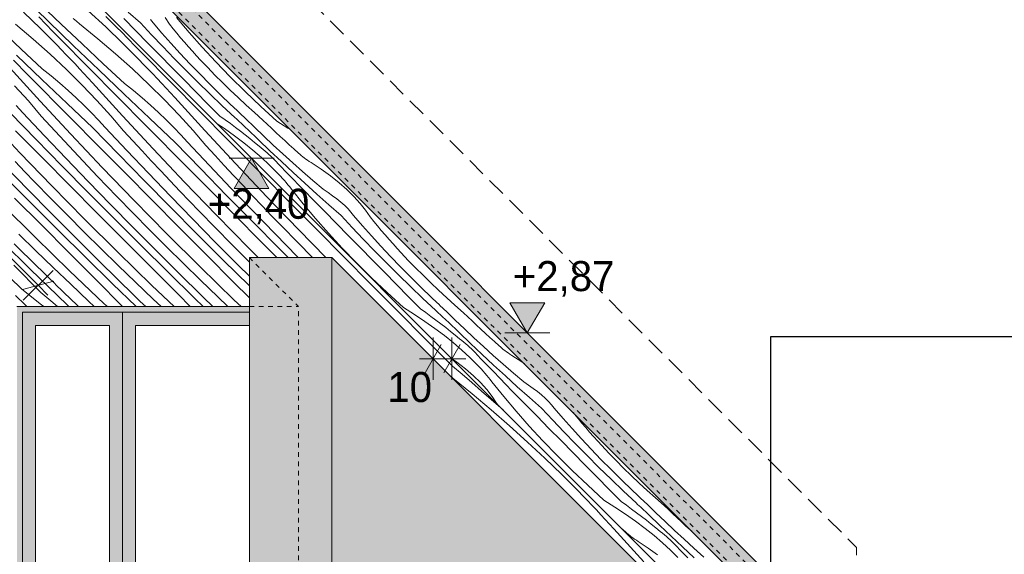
# Model space of a CAD drawing. Extents: x -366324 to -207045, y 68808 to 138616.
# Tile 36 of 170: x -338660 to -333414, y 90486 to 93333. Entities that reach past the tile are written whole.
import ezdxf

# ---------------------------------------------------------------- set-up
doc = ezdxf.new("R2010")
doc.units = 0
doc.header["$MEASUREMENT"] = 0
for name, pattern in [('Dashed', [564.444447, 282.222223, -282.222223]), ('Hidden Line', [50, 25, -25]), ('Krawędzie ukryte', [150, 100, -50])]:
    doc.linetypes.add(name, pattern=pattern)
for name, color, linetype, lineweight in [('A-Opisy_Nr_Pióra__21', 7, 'Continuous', 9), ('Arch drzwi_Nr_Pióra__21', 7, 'Continuous', 9), ('Arch kolorystyka_Nr_Pióra__41', 7, 'Continuous', 15), ('Arch okna_Nr_Pióra__21', 7, 'Continuous', 9), ('Arch wymiary_Nr_Pióra__21', 7, 'Continuous', 9), ('Arch ściany zewnętrzne_Nr_Pióra__21', 7, 'Continuous', 9), ('INWENT.ŚCIANY_Nr_Pióra__21', 7, 'Continuous', 9)]:
    doc.layers.add(name, color=color, linetype=linetype, lineweight=lineweight)
for name, color, linetype, lineweight, true_color in [('Arch kolorystyka_Nr_Pióra__2', 7, 'Continuous', 13, 0x7f7f7f), ('Arch kolorystyka_Nr_Pióra__22', 7, 'Continuous', 9, 0x7f7f7f), ('Arch kolorystyka_Nr_Pióra__61', 7, 'Continuous', 20, 0x4d4d4d), ('Arch kolorystyka_Nr_Pióra__81', 7, 'Continuous', 9, 0x5d5d5d), ('Arch okna_Nr_Pióra__22', 7, 'Continuous', 9, 0x7f7f7f)]:
    doc.layers.add(name, color=color, linetype=linetype, lineweight=lineweight, true_color=true_color)
doc.layers.add('Arch wymiary', color=7, linetype='Continuous')
doc.styles.add('GENERATED_STYLE_1', font='txt')
doc.dimstyles.new('GENERATED_STYLE__2', dxfattribs={"dimtxt": 160.000002, "dimasz": 114, "dimexe": 0.18, "dimexo": 0, "dimgap": 0.09, "dimtad": 1, "dimdec": 0, "dimlfac": 0.1, "dimzin": 0, "dimdsep": 46, "dimtxsty": 'GENERATED_STYLE_1', "dimblk": 'ARROWHEAD_2', "dimblk1": 'ARROWHEAD_2', "dimblk2": 'ARROWHEAD_2', "dimcen": 0.09, "dimclrd": 7, "dimclre": 7, "dimclrt": 7, "dimazin": 0, "dimtfac": 1, "dimtdec": 4, "dimtmove": 0, "dimatfit": 3, "dimfxl": 0, "dimtolj": 1, "dimtzin": 0, "dimarcsym": 0})
doc.dimstyles.new('GENERATED_STYLE__3', dxfattribs={"dimtxt": 160.000002, "dimasz": 114, "dimexe": 0.18, "dimexo": 0, "dimgap": 0.09, "dimtad": 1, "dimtih": 1, "dimtoh": 1, "dimdec": 0, "dimlfac": 0.1, "dimzin": 0, "dimdsep": 46, "dimtxsty": 'GENERATED_STYLE_1', "dimblk": 'ARROWHEAD_2', "dimblk1": 'ARROWHEAD_2', "dimblk2": 'ARROWHEAD_2', "dimcen": 0.09, "dimclrd": 7, "dimclre": 7, "dimclrt": 7, "dimazin": 0, "dimtfac": 1, "dimtdec": 4, "dimtmove": 2, "dimatfit": 3, "dimfxl": 0, "dimtolj": 1, "dimtzin": 0, "dimarcsym": 0})
doc.dimstyles.new('GENERATED_STYLE__8', dxfattribs={"dimtxt": 0.18, "dimasz": 218.88, "dimexe": 0.18, "dimexo": 0.0625, "dimgap": 0.09, "dimtad": 0, "dimtih": 1, "dimtoh": 1, "dimdec": 4, "dimzin": 0, "dimdsep": 46, "dimcen": 0.09, "dimadec": 0, "dimazin": 0, "dimtfac": 1, "dimtdec": 4, "dimtmove": 0, "dimatfit": 3, "dimldrblk": 'ARROWHEAD_1', "dimfxl": 0, "dimtolj": 1, "dimtzin": 0, "dimarcsym": 0})

# ---------------------------------------------------------------- blocks, each defined once
blk = doc.blocks.new('*X104')
at = {"layer": 'Arch kolorystyka_Nr_Pióra__22', "linetype": 'Continuous'}
for p, q in [((-338505.7, 93322.8), (-338638.1, 93451.7)), ((-338639.5, 93372.2), (-338549.5, 93285.4)), ((-338437.9, 93309), (-338548.4, 93414.4)), ((-338294.1, 93380.5), (-338201.1, 93294)), ((-338482.4, 93270.4), (-338558.3, 93347.6)), ((-338372.4, 93193.9), (-338505.7, 93322.8)), ((-338357.7, 93324.3), (-338374.8, 93338.4)), ((-338340.3, 93310.3), (-338357.7, 93324.3)), ((-338180.1, 93329), (-338200.9, 93348.9)), ((-338159.6, 93309.2), (-338180.1, 93329)), ((-338652.5, 93176.6), (-338764.9, 93281.8)), ((-338587.7, 93229.5), (-338681.7, 93309.7)), ((-338549.5, 93285.4), (-338462.4, 93198.5)), ((-338406.4, 93193.3), (-338482.4, 93270.4)), ((-338326.4, 93203.6), (-338437.9, 93309)), ((-338243.3, 93231.4), (-338340.3, 93310.3)), ((-338201.1, 93294), (-338111, 93207.2)), ((-338139.5, 93289.3), (-338159.6, 93309.2)), ((-338119.8, 93269.4), (-338139.5, 93289.3)), ((-338044, 93192.2), (-338119.8, 93269.4)), ((-338497, 93148.4), (-338587.7, 93229.5)), ((-338149.3, 93151.3), (-338243.3, 93231.4)), ((-338539.3, 93071.5), (-338652.5, 93176.6)), ((-338437.6, 93173.1), (-338462.4, 93198.5)), ((-338413, 93147.8), (-338437.6, 93173.1)), ((-338330.4, 93116.1), (-338406.4, 93193.3)), ((-338238.4, 93065.1), (-338372.4, 93193.9)), ((-338214.1, 93098.4), (-338326.4, 93203.6)), ((-338111, 93207.2), (-338024, 93120.3)), ((-337968, 93115), (-338044, 93192.2)), ((-338616.4, 93039.9), (-338692.6, 93117.1)), ((-338542, 93014.5), (-338676.8, 93143.3)), ((-338409.9, 93066.7), (-338497, 93148.4)), ((-338388.7, 93122.4), (-338413, 93147.8)), ((-338364.7, 93097.1), (-338388.7, 93122.4)), ((-338254.2, 93038.9), (-338330.4, 93116.1)), ((-338058.5, 93070.2), (-338149.3, 93151.3)), ((-337999.1, 93094.9), (-338024, 93120.3)), ((-337891.9, 93037.8), (-337968, 93115)), ((-338550.6, 92898.6), (-338710.1, 93074.2)), ((-338492.1, 93033.5), (-338539.3, 93071.5)), ((-338326.9, 92984.8), (-338409.9, 93066.7)), ((-338341, 93071.8), (-338364.7, 93097.1)), ((-338317.6, 93046.5), (-338341, 93071.8)), ((-338103.6, 92936.3), (-338238.4, 93065.1)), ((-338100.8, 92993.3), (-338214.1, 93098.4)), ((-337971.5, 92988.5), (-338058.5, 93070.2)), ((-337974.6, 93069.5), (-337999.1, 93094.9)), ((-337950.3, 93044.2), (-337974.6, 93069.5)), ((-338540, 92962.7), (-338616.4, 93039.9)), ((-338406.3, 92885.8), (-338542, 93014.5)), ((-338446.2, 92994.9), (-338492.1, 93033.5)), ((-338294.5, 93021.2), (-338317.6, 93046.5)), ((-338271.7, 92996), (-338294.5, 93021.2)), ((-338177.9, 92961.7), (-338254.2, 93038.9)), ((-337926.3, 93018.8), (-337950.3, 93044.2)), ((-337902.6, 92993.5), (-337926.3, 93018.8)), ((-337815.8, 92960.6), (-337891.9, 93037.8)), ((-338613, 92899.8), (-338686.8, 92981.2)), ((-338463.5, 92885.5), (-338540, 92962.7)), ((-338401.6, 92955.9), (-338446.2, 92994.9)), ((-338358.5, 92916.5), (-338401.6, 92955.9)), ((-338248.4, 92902.9), (-338326.9, 92984.8)), ((-338112.1, 92820.4), (-338271.7, 92996)), ((-338101.6, 92884.5), (-338177.9, 92961.7)), ((-338053.7, 92955.2), (-338100.8, 92993.3)), ((-338007.8, 92916.7), (-338053.7, 92955.2)), ((-337888.5, 92906.6), (-337971.5, 92988.5)), ((-337879.2, 92968.2), (-337902.6, 92993.5)), ((-337856.1, 92943), (-337879.2, 92968.2)), ((-337739.5, 92883.4), (-337815.8, 92960.6)), ((-338544.3, 92819.1), (-338613, 92899.8)), ((-338387.2, 92722.6), (-338550.6, 92898.6)), ((-338317, 92876.9), (-338358.5, 92916.5)), ((-338174.6, 92821.5), (-338248.4, 92902.9)), ((-337967.9, 92807.6), (-338103.6, 92936.3)), ((-337963.2, 92877.6), (-338007.8, 92916.7)), ((-337810, 92824.7), (-337888.5, 92906.6)), ((-337833.3, 92917.8), (-337856.1, 92943)), ((-337673.7, 92742.2), (-337833.3, 92917.8)), ((-338642, 92836.6), (-338677.9, 92876)), ((-338386.9, 92808.3), (-338463.5, 92885.5)), ((-338269.9, 92757.1), (-338406.3, 92885.8)), ((-338277.3, 92837.3), (-338317, 92876.9)), ((-338025.1, 92807.3), (-338101.6, 92884.5)), ((-337920.1, 92838.3), (-337963.2, 92877.6)), ((-337663.1, 92806.2), (-337739.5, 92883.4)), ((-338658.5, 92624.6), (-338825.6, 92800.9)), ((-338571.8, 92694.5), (-338708.4, 92835.4)), ((-338527.7, 92714.8), (-338642, 92836.6)), ((-338495.5, 92765.8), (-338544.3, 92819.1)), ((-338242.6, 92662.9), (-338386.9, 92808.3)), ((-338239.5, 92797.7), (-338277.3, 92837.3)), ((-338203.6, 92758.3), (-338239.5, 92797.7)), ((-338105.8, 92740.9), (-338174.6, 92821.5)), ((-337948.7, 92644.4), (-338112.1, 92820.4)), ((-337948.5, 92730.1), (-338025.1, 92807.3)), ((-337831.5, 92678.9), (-337967.9, 92807.6)), ((-337878.6, 92798.7), (-337920.1, 92838.3)), ((-337838.9, 92759.1), (-337878.6, 92798.7)), ((-337736.2, 92743.3), (-337810, 92824.7)), ((-337586.7, 92729), (-337663.1, 92806.2)), ((-338536.7, 92595.8), (-338681.1, 92741.1)), ((-338446.4, 92712.4), (-338495.5, 92765.8)), ((-338133.4, 92616.3), (-338269.9, 92757.1)), ((-338089.2, 92636.6), (-338203.6, 92758.3)), ((-338057.1, 92687.6), (-338105.8, 92740.9)), ((-337801, 92719.5), (-337838.9, 92759.1)), ((-337667.4, 92662.7), (-337736.2, 92743.3)), ((-337510.3, 92566.2), (-337673.7, 92742.2)), ((-338434, 92553.5), (-338571.8, 92694.5)), ((-338411.8, 92592.9), (-338527.7, 92714.8)), ((-338396.8, 92659), (-338446.4, 92712.4)), ((-338220.1, 92546.3), (-338387.2, 92722.6)), ((-338007.9, 92634.2), (-338057.1, 92687.6)), ((-337804.2, 92584.7), (-337948.5, 92730.1)), ((-337765.2, 92680.1), (-337801, 92719.5)), ((-337510.1, 92651.8), (-337586.7, 92729)), ((-338346.7, 92605.6), (-338396.8, 92659)), ((-338098.3, 92517.5), (-338242.6, 92662.9)), ((-337973.4, 92514.7), (-338089.2, 92636.6)), ((-337958.3, 92580.8), (-338007.9, 92634.2)), ((-337781.7, 92468.1), (-337948.7, 92644.4)), ((-337694.9, 92538), (-337831.5, 92678.9)), ((-337650.8, 92558.3), (-337765.2, 92680.1)), ((-337618.7, 92609.4), (-337667.4, 92662.7)), ((-337365.8, 92506.5), (-337510.1, 92651.8)), ((-338487.9, 92448), (-338658.5, 92624.6)), ((-338392.3, 92450.4), (-338536.7, 92595.8)), ((-338294.6, 92471), (-338411.8, 92592.9)), ((-338296.2, 92552.1), (-338346.7, 92605.6)), ((-337995.5, 92475.3), (-338133.4, 92616.3)), ((-337908.3, 92527.4), (-337958.3, 92580.8)), ((-337659.8, 92439.3), (-337804.2, 92584.7)), ((-337569.5, 92556), (-337618.7, 92609.4)), ((-338614.3, 92427.1), (-338733, 92549.2)), ((-338632.5, 92523.3), (-338683.8, 92576.8)), ((-338294.9, 92412.6), (-338434, 92553.5)), ((-338245.4, 92498.6), (-338296.2, 92552.1)), ((-338049.5, 92369.8), (-338220.1, 92546.3)), ((-337857.8, 92473.9), (-337908.3, 92527.4)), ((-337557.1, 92397.1), (-337694.9, 92538)), ((-337535, 92436.5), (-337650.8, 92558.3)), ((-337519.9, 92502.6), (-337569.5, 92556)), ((-337343.3, 92389.9), (-337510.3, 92566.2)), ((-338593, 92349.8), (-338733.3, 92490.8)), ((-338580.8, 92469.7), (-338632.5, 92523.3)), ((-338194, 92445.1), (-338245.4, 92498.6)), ((-337953.9, 92372.2), (-338098.3, 92517.5)), ((-337856.5, 92334.3), (-337995.5, 92475.3)), ((-337856.1, 92392.7), (-337973.4, 92514.7)), ((-337806.9, 92420.4), (-337857.8, 92473.9)), ((-337469.9, 92449.1), (-337519.9, 92502.6)), ((-337221.4, 92361.1), (-337365.8, 92506.5)), ((-338494.2, 92305.1), (-338614.3, 92427.1)), ((-338493.8, 92380.5), (-338580.8, 92469.7)), ((-338313.7, 92271.4), (-338487.9, 92448)), ((-338247.9, 92305), (-338392.3, 92450.4)), ((-338175.9, 92348.9), (-338294.6, 92471)), ((-338142.3, 92391.5), (-338194, 92445.1)), ((-337611, 92291.6), (-337781.7, 92468.1)), ((-337515.4, 92293.9), (-337659.8, 92439.3)), ((-337417.7, 92314.5), (-337535, 92436.5)), ((-337419.4, 92395.7), (-337469.9, 92449.1)), ((-338541.8, 92237.9), (-338686.3, 92383.3)), ((-338405.6, 92291.3), (-338493.8, 92380.5)), ((-338154.6, 92271.6), (-338294.9, 92412.6)), ((-338055.3, 92302.3), (-338142.3, 92391.5)), ((-337875.3, 92193.1), (-338049.5, 92369.8)), ((-337809.4, 92226.8), (-337953.9, 92372.2)), ((-337737.4, 92270.7), (-337856.1, 92392.7)), ((-337755.6, 92366.8), (-337806.9, 92420.4)), ((-337418, 92256.1), (-337557.1, 92397.1)), ((-337368.5, 92342.1), (-337419.4, 92395.7)), ((-337172.6, 92213.3), (-337343.3, 92389.9)), ((-338574.6, 92172.9), (-338752.2, 92349.6)), ((-338451.5, 92208.8), (-338593, 92349.8)), ((-338055.8, 92226.8), (-338175.9, 92348.9)), ((-337716.2, 92193.4), (-337856.5, 92334.3)), ((-337703.9, 92313.3), (-337755.6, 92366.8)), ((-337317.2, 92288.6), (-337368.5, 92342.1)), ((-337077, 92215.7), (-337221.4, 92361.1)), ((-338372.8, 92183), (-338494.2, 92305.1)), ((-338316.4, 92202.1), (-338405.6, 92291.3)), ((-338136.2, 92094.7), (-338313.7, 92271.4)), ((-338103.4, 92159.6), (-338247.9, 92305)), ((-338013.1, 92130.6), (-338154.6, 92271.6)), ((-337967.2, 92213.1), (-338055.3, 92302.3)), ((-337617.4, 92148.6), (-337737.4, 92270.7)), ((-337616.9, 92224.1), (-337703.9, 92313.3)), ((-337436.9, 92114.9), (-337611, 92291.6)), ((-337371, 92148.6), (-337515.4, 92293.9)), ((-337299, 92192.5), (-337417.7, 92314.5)), ((-337265.5, 92235), (-337317.2, 92288.6)), ((-338397.3, 92092.5), (-338541.8, 92237.9)), ((-337934.3, 92104.7), (-338055.8, 92226.8)), ((-337878, 92123.9), (-337967.2, 92213.1)), ((-337664.9, 92081.4), (-337809.4, 92226.8)), ((-337528.8, 92134.9), (-337616.9, 92224.1)), ((-337277.8, 92115.1), (-337418, 92256.1)), ((-337178.5, 92145.9), (-337265.5, 92235)), ((-337028, 92066.7), (-337172.6, 92213.3)), ((-336932.6, 92070.3), (-337077, 92215.7)), ((-338573.2, 92101.9), (-338664.5, 92191.1)), ((-338393.7, 91996.3), (-338574.6, 92172.9)), ((-338308.9, 92067.9), (-338451.5, 92208.8)), ((-338250, 92060.9), (-338372.8, 92183)), ((-338226.1, 92112.9), (-338316.4, 92202.1)), ((-337958.8, 92014.3), (-338103.4, 92159.6)), ((-337697.7, 92016.4), (-337875.3, 92193.1)), ((-337574.7, 92052.4), (-337716.2, 92193.4)), ((-337178.9, 92070.4), (-337299, 92192.5)), ((-338603.4, 92005.1), (-338747.3, 92146.1)), ((-338564.3, 92017), (-338688.4, 92139.1)), ((-338134.8, 92023.7), (-338226.1, 92112.9)), ((-337870.4, 91989.6), (-338013.1, 92130.6)), ((-337787.7, 92034.6), (-337878, 92123.9)), ((-337495.9, 92026.5), (-337617.4, 92148.6)), ((-337439.6, 92045.6), (-337528.8, 92134.9)), ((-337388.4, 92066.7), (-337436.9, 92114.9)), ((-337289.6, 92066.7), (-337371, 92148.6)), ((-337229.1, 92066.7), (-337277.8, 92115.1)), ((-337100.3, 92066.7), (-337178.5, 92145.9)), ((-338648.1, 91898.1), (-338832.1, 92074.5)), ((-338480.8, 92012.8), (-338573.2, 92101.9)), ((-338252.7, 91947.1), (-338397.3, 92092.5)), ((-338165, 91926.9), (-338308.9, 92067.9)), ((-338125.8, 91938.8), (-338250, 92060.9)), ((-337955.3, 91918.1), (-338136.2, 92094.7)), ((-337811.5, 91982.6), (-337934.3, 92104.7)), ((-337520.4, 91936), (-337664.9, 92081.4)), ((-337175.2, 92066.7), (-337178.9, 92070.4)), ((-336788.1, 91925), (-336932.6, 92070.3)), ((-338546.5, 91880), (-338691.1, 92025.3)), ((-338458.4, 91864.2), (-338603.4, 92005.1)), ((-338543.3, 91996.5), (-338564.3, 92017)), ((-338387.4, 91923.7), (-338480.8, 92012.8)), ((-338042.4, 91934.5), (-338134.8, 92023.7)), ((-337814.3, 91868.9), (-337958.8, 92014.3)), ((-337696.3, 91945.5), (-337787.7, 92034.6)), ((-337516.8, 91839.8), (-337697.7, 92016.4)), ((-337436.1, 91915.5), (-337574.7, 92052.4)), ((-337436.1, 91967.1), (-337495.9, 92026.5)), ((-337436.1, 92042.3), (-337439.6, 92045.6)), ((-338522.3, 91976), (-338543.3, 91996.5)), ((-338501.2, 91955.5), (-338522.3, 91976)), ((-338480.1, 91935), (-338501.2, 91955.5)), ((-338209.6, 91819.9), (-338393.7, 91996.3)), ((-337726.5, 91848.7), (-337870.4, 91989.6)), ((-337687.4, 91860.6), (-337811.5, 91982.6)), ((-338648.1, 91898.1), (-338543.7, 91815.4)), ((-338459, 91914.5), (-338480.1, 91935)), ((-338437.8, 91894), (-338459, 91914.5)), ((-338293, 91834.7), (-338387.4, 91923.7)), ((-338111.4, 91805), (-338252.7, 91947.1)), ((-338039.5, 91805), (-338165, 91926.9)), ((-338104.8, 91918.3), (-338125.8, 91938.8)), ((-338083.8, 91897.8), (-338104.8, 91918.3)), ((-338062.8, 91877.3), (-338083.8, 91897.8)), ((-337949, 91845.5), (-338042.4, 91934.5)), ((-337837.4, 91805), (-337955.3, 91918.1)), ((-337603.9, 91856.3), (-337696.3, 91945.5)), ((-337436.1, 91851.3), (-337520.4, 91936)), ((-336643.6, 91779.6), (-336788.1, 91925)), ((-338631.1, 91814.6), (-338681.4, 91863.8)), ((-338546.5, 91880), (-338494.2, 91835.8)), ((-338440.5, 91847), (-338458.4, 91864.2)), ((-338422.6, 91829.7), (-338440.5, 91847)), ((-338416.6, 91873.5), (-338437.8, 91894)), ((-338395.4, 91853), (-338416.6, 91873.5)), ((-338346.9, 91805), (-338395.4, 91853)), ((-338041.7, 91856.8), (-338062.8, 91877.3)), ((-338020.5, 91836.3), (-338041.7, 91856.8)), ((-337906.1, 91805), (-337949, 91845.5)), ((-337750.8, 91805), (-337814.3, 91868.9)), ((-337681.6, 91805), (-337726.5, 91848.7)), ((-337666.4, 91840.1), (-337687.4, 91860.6)), ((-337550.2, 91805), (-337603.9, 91856.3)), ((-338621.4, 91805), (-338631.1, 91814.6)), ((-338543.7, 91815.4), (-338531, 91805)), ((-338494.2, 91835.8), (-338458.3, 91805)), ((-338404.7, 91812.4), (-338422.6, 91829.7)), ((-338397.1, 91805), (-338404.7, 91812.4)), ((-338262.8, 91805), (-338293, 91834.7)), ((-338209.6, 91819.9), (-338190.9, 91805)), ((-337999.4, 91815.8), (-338020.5, 91836.3)), ((-337988.3, 91805), (-337999.4, 91815.8)), ((-337645.4, 91819.5), (-337666.4, 91840.1)), ((-337630.5, 91805), (-337645.4, 91819.5)), ((-337480.5, 91805), (-337516.8, 91839.8)), ((-336499, 91634.2), (-336643.6, 91779.6)), ((-336354.4, 91488.8), (-336499, 91634.2)), ((-336354.4, 91488.8), (-336302, 91444.6)), ((-336362, 91432.6), (-336351.5, 91424.2)), ((-336302, 91444.6), (-336250.1, 91400.2)), ((-336351.5, 91424.2), (-336249, 91340.4)), ((-336250.1, 91400.2), (-336198.6, 91355.7)), ((-336249, 91340.4), (-336148.7, 91255.7)), ((-336198.6, 91355.7), (-336147.6, 91311.1)), ((-336147.6, 91311.1), (-336097.1, 91266.3)), ((-336148.7, 91255.7), (-336050.6, 91170.2)), ((-336097.1, 91266.3), (-336084.4, 91254.9)), ((-336050.6, 91170.2), (-335955, 91084.1)), ((-335955, 91084.1), (-335862, 90997.5)), ((-335862, 90997.5), (-335771.9, 90910.7)), ((-335771.9, 90910.7), (-335684.9, 90823.8)), ((-335660, 90798.4), (-335684.9, 90823.8)), ((-335635.5, 90773.1), (-335660, 90798.4)), ((-335611.2, 90747.7), (-335635.5, 90773.1)), ((-335587.2, 90722.4), (-335611.2, 90747.7)), ((-335563.5, 90697.1), (-335587.2, 90722.4)), ((-335540.1, 90671.8), (-335563.5, 90697.1)), ((-335517, 90646.5), (-335540.1, 90671.8)), ((-335494.2, 90621.3), (-335517, 90646.5)), ((-335334.6, 90445.7), (-335494.2, 90621.3))]:
    blk.add_line(p, q, dxfattribs=at)
blk = doc.blocks.new('Wypełnienie_52')
at = {"layer": 'Arch kolorystyka_Nr_Pióra__22', "linetype": 'Dashed'}
blk.add_blockref('*X104', (0, 0), dxfattribs=at)
blk = doc.blocks.new('*X108')
at = {"layer": 'Arch kolorystyka_Nr_Pióra__22', "linetype": 'Continuous'}
for p, q in [((-338016.1, 93315.5), (-338081.4, 93373)), ((-338041, 93273.4), (-338104.9, 93338.4)), ((-337957.5, 93252.6), (-338016.1, 93315.5)), ((-337949.2, 93316.1), (-337963.2, 93333.7)), ((-337902.2, 93261.7), (-337949.2, 93316.1)), ((-337861, 93308.3), (-337885.2, 93344.3)), ((-337757.3, 93265.2), (-337823.3, 93343.8)), ((-337977, 93208.5), (-338041, 93273.4)), ((-337853.8, 93207.2), (-337902.2, 93261.7)), ((-337841.8, 93284.5), (-337861, 93308.3)), ((-337822.2, 93260.6), (-337841.8, 93284.5)), ((-337802.1, 93236.7), (-337822.2, 93260.6)), ((-337687.8, 93186.4), (-337757.3, 93265.2)), ((-337913.1, 93143.5), (-337977, 93208.5)), ((-337897.7, 93189.6), (-337957.5, 93252.6)), ((-337781.6, 93212.9), (-337802.1, 93236.7)), ((-337760.7, 93189), (-337781.6, 93212.9)), ((-337836.6, 93126.6), (-337897.7, 93189.6)), ((-337804, 93152.7), (-337853.8, 93207.2)), ((-337739.5, 93165.1), (-337760.7, 93189)), ((-337717.8, 93141.1), (-337739.5, 93165.1)), ((-337614.8, 93107.5), (-337687.8, 93186.4)), ((-337849.1, 93078.6), (-337913.1, 93143.5)), ((-337774.3, 93063.6), (-337836.6, 93126.6)), ((-337752.8, 93098.2), (-337804, 93152.7)), ((-337695.7, 93117.2), (-337717.8, 93141.1)), ((-337658, 93077.4), (-337695.7, 93117.2)), ((-337538.4, 93028.6), (-337614.8, 93107.5)), ((-337785, 93013.6), (-337849.1, 93078.6)), ((-337710.8, 93000.7), (-337774.3, 93063.6)), ((-337700.2, 93043.7), (-337752.8, 93098.2)), ((-337619.3, 93037.5), (-337658, 93077.4)), ((-337720.9, 92948.7), (-337785, 93013.6)), ((-337646.1, 92937.7), (-337710.8, 93000.7)), ((-337646.3, 92989.1), (-337700.2, 93043.7)), ((-337579.4, 92997.6), (-337619.3, 93037.5)), ((-337458.6, 92949.7), (-337538.4, 93028.6)), ((-337656.8, 92883.7), (-337720.9, 92948.7)), ((-337591.1, 92934.5), (-337646.3, 92989.1)), ((-337538.5, 92957.8), (-337579.4, 92997.6)), ((-337496.4, 92917.9), (-337538.5, 92957.8)), ((-337375.4, 92870.7), (-337458.6, 92949.7)), ((-337580.2, 92874.7), (-337646.1, 92937.7)), ((-337534.5, 92880), (-337591.1, 92934.5)), ((-337453.4, 92878.1), (-337496.4, 92917.9)), ((-337592.6, 92818.8), (-337656.8, 92883.7)), ((-337513.1, 92811.8), (-337580.2, 92874.7)), ((-337524.8, 92870.8), (-337534.5, 92880)), ((-337515.2, 92861.7), (-337524.8, 92870.8)), ((-337505.4, 92852.5), (-337515.2, 92861.7)), ((-337495.7, 92843.4), (-337505.4, 92852.5)), ((-337485.9, 92834.2), (-337495.7, 92843.4)), ((-337409.2, 92838.3), (-337453.4, 92878.1)), ((-337288.9, 92791.9), (-337375.4, 92870.7)), ((-337592.6, 92818.8), (-337564.7, 92799)), ((-337564.7, 92799), (-337537.3, 92779.2)), ((-337504.8, 92804), (-337513.1, 92811.8)), ((-337496.5, 92796.3), (-337504.8, 92804)), ((-337488.1, 92788.6), (-337496.5, 92796.3)), ((-337479.8, 92780.9), (-337488.1, 92788.6)), ((-337476.1, 92825), (-337485.9, 92834.2)), ((-337466.2, 92815.9), (-337476.1, 92825)), ((-337456.3, 92806.7), (-337466.2, 92815.9)), ((-337408.1, 92759.6), (-337456.3, 92806.7)), ((-337364, 92798.6), (-337409.2, 92838.3)), ((-337341.3, 92776.6), (-337364, 92798.6)), ((-337288.9, 92791.9), (-337230.3, 92755)), ((-337607.2, 92777.8), (-337569.3, 92752.5)), ((-337569.3, 92752.5), (-337515.8, 92714.6)), ((-337537.3, 92779.2), (-337510.5, 92759.3)), ((-337510.5, 92759.3), (-337484.1, 92739.4)), ((-337484.1, 92739.4), (-337458.4, 92719.4)), ((-337471.4, 92773.2), (-337479.8, 92780.9)), ((-337463, 92765.5), (-337471.4, 92773.2)), ((-337454.6, 92757.7), (-337463, 92765.5)), ((-337446.2, 92750), (-337454.6, 92757.7)), ((-337386.8, 92692.4), (-337446.2, 92750)), ((-337358.9, 92712.4), (-337408.1, 92759.6)), ((-337318.2, 92754.6), (-337341.3, 92776.6)), ((-337294.9, 92732.6), (-337318.2, 92754.6)), ((-337230.3, 92755), (-337215.9, 92745.4)), ((-337515.8, 92714.6), (-337465, 92676.4)), ((-337458.4, 92719.4), (-337433.1, 92699.3)), ((-337433.1, 92699.3), (-337408.5, 92679.2)), ((-337326.5, 92634.8), (-337386.8, 92692.4)), ((-337308.7, 92665.2), (-337358.9, 92712.4)), ((-337271.2, 92710.7), (-337294.9, 92732.6)), ((-337247.3, 92688.7), (-337271.2, 92710.7)), ((-337223.2, 92666.7), (-337247.3, 92688.7)), ((-337465, 92676.4), (-337417.1, 92637.9)), ((-337417.1, 92637.9), (-337372, 92599.3)), ((-337408.5, 92679.2), (-337384.3, 92659.1)), ((-337373.1, 92650.3), (-337384.3, 92659.1)), ((-337362.2, 92641.5), (-337373.1, 92650.3)), ((-337351.6, 92632.6), (-337362.2, 92641.5)), ((-337341.4, 92623.8), (-337351.6, 92632.6)), ((-337265.5, 92577.2), (-337326.5, 92634.8)), ((-337257.5, 92618.1), (-337308.7, 92665.2)), ((-337198.7, 92644.8), (-337223.2, 92666.7)), ((-337174, 92622.9), (-337198.7, 92644.8)), ((-337372, 92599.3), (-337329.9, 92560.5)), ((-337331.6, 92614.9), (-337341.4, 92623.8)), ((-337322.1, 92606.1), (-337331.6, 92614.9)), ((-337313, 92597.2), (-337322.1, 92606.1)), ((-337304.3, 92588.3), (-337313, 92597.2)), ((-337271.2, 92553.8), (-337304.3, 92588.3)), ((-337205.3, 92571), (-337257.5, 92618.1)), ((-337167, 92616.3), (-337174, 92622.9)), ((-337159.5, 92609.8), (-337167, 92616.3)), ((-337151.7, 92603.4), (-337159.5, 92609.8)), ((-337143.5, 92596.9), (-337151.7, 92603.4)), ((-337134.9, 92590.5), (-337143.5, 92596.9)), ((-337125.9, 92584.2), (-337134.9, 92590.5)), ((-337116.6, 92577.8), (-337125.9, 92584.2)), ((-337329.9, 92560.5), (-337291, 92521.7)), ((-337237.9, 92519.3), (-337271.2, 92553.8)), ((-337203.5, 92519.6), (-337265.5, 92577.2)), ((-337152.2, 92523.9), (-337205.3, 92571)), ((-337107, 92571.6), (-337116.6, 92577.8)), ((-337053.7, 92536.4), (-337107, 92571.6)), ((-337003.9, 92500.6), (-337053.7, 92536.4)), ((-337280.2, 92510.3), (-337291, 92521.7)), ((-337269.6, 92499), (-337280.2, 92510.3)), ((-337259.4, 92487.7), (-337269.6, 92499)), ((-337249.4, 92476.3), (-337259.4, 92487.7)), ((-337239.7, 92465), (-337249.4, 92476.3)), ((-337204.5, 92484.8), (-337237.9, 92519.3)), ((-337171.1, 92450.3), (-337204.5, 92484.8)), ((-337140.8, 92462), (-337203.5, 92519.6)), ((-337098, 92476.9), (-337152.2, 92523.9)), ((-337042.9, 92430), (-337098, 92476.9)), ((-336958.1, 92464.3), (-337003.9, 92500.6)), ((-337230.3, 92453.7), (-337239.7, 92465)), ((-337221.2, 92442.5), (-337230.3, 92453.7)), ((-337212.3, 92431.2), (-337221.2, 92442.5)), ((-337149.9, 92352.7), (-337212.3, 92431.2)), ((-337137.5, 92415.8), (-337171.1, 92450.3)), ((-337077.2, 92404.5), (-337140.8, 92462)), ((-337016.8, 92413), (-337042.9, 92430)), ((-336916.2, 92427.8), (-336958.1, 92464.3)), ((-336878.6, 92391.2), (-336916.2, 92427.8)), ((-337103.9, 92381.4), (-337137.5, 92415.8)), ((-337070.1, 92346.9), (-337103.9, 92381.4)), ((-337012.8, 92347), (-337077.2, 92404.5)), ((-336992.3, 92395.7), (-337016.8, 92413)), ((-336969.3, 92378.3), (-336992.3, 92395.7)), ((-336947.9, 92360.7), (-336969.3, 92378.3)), ((-336845.3, 92354.7), (-336878.6, 92391.2)), ((-337083.8, 92274.1), (-337149.9, 92352.7)), ((-337036.2, 92312.4), (-337070.1, 92346.9)), ((-336947.5, 92289.5), (-337012.8, 92347)), ((-336928.3, 92343), (-336947.9, 92360.7)), ((-336910.5, 92325.3), (-336928.3, 92343)), ((-336894.6, 92307.7), (-336910.5, 92325.3)), ((-336816.5, 92318.3), (-336845.3, 92354.7)), ((-336792.4, 92282.3), (-336816.5, 92318.3)), ((-337014.3, 92195.3), (-337083.8, 92274.1)), ((-336972.3, 92247.4), (-337036.2, 92312.4)), ((-336888.9, 92226.6), (-336947.5, 92289.5)), ((-336880.5, 92290.1), (-336894.6, 92307.7)), ((-336833.5, 92235.7), (-336880.5, 92290.1)), ((-336773.2, 92258.4), (-336792.4, 92282.3)), ((-336908.4, 92182.5), (-336972.3, 92247.4)), ((-336829, 92163.6), (-336888.9, 92226.6)), ((-336785.1, 92181.2), (-336833.5, 92235.7)), ((-336753.5, 92234.6), (-336773.2, 92258.4)), ((-336733.5, 92210.7), (-336753.5, 92234.6)), ((-336941.3, 92116.5), (-337014.3, 92195.3)), ((-336844.4, 92117.5), (-336908.4, 92182.5)), ((-336768, 92100.6), (-336829, 92163.6)), ((-336735.3, 92126.7), (-336785.1, 92181.2)), ((-336713, 92186.9), (-336733.5, 92210.7)), ((-336692.1, 92163), (-336713, 92186.9)), ((-336670.8, 92139.1), (-336692.1, 92163)), ((-336864.9, 92037.5), (-336941.3, 92116.5)), ((-336780.4, 92052.6), (-336844.4, 92117.5)), ((-336684.1, 92072.2), (-336735.3, 92126.7)), ((-336649.1, 92115.1), (-336670.8, 92139.1)), ((-336627, 92091.2), (-336649.1, 92115.1)), ((-336705.7, 92037.6), (-336768, 92100.6)), ((-336631.6, 92017.6), (-336684.1, 92072.2)), ((-336589.4, 92051.4), (-336627, 92091.2)), ((-336785.1, 91958.6), (-336864.9, 92037.5)), ((-336716.4, 91987.6), (-336780.4, 92052.6)), ((-336642.2, 91974.6), (-336705.7, 92037.6)), ((-336577.7, 91963.1), (-336631.6, 92017.6)), ((-336550.6, 92011.5), (-336589.4, 92051.4)), ((-336510.8, 91971.6), (-336550.6, 92011.5)), ((-336701.9, 91879.7), (-336785.1, 91958.6)), ((-336652.3, 91922.7), (-336716.4, 91987.6)), ((-336577.5, 91911.7), (-336642.2, 91974.6)), ((-336522.4, 91908.5), (-336577.7, 91963.1)), ((-336469.8, 91931.8), (-336510.8, 91971.6)), ((-336588.1, 91857.7), (-336652.3, 91922.7)), ((-336511.6, 91848.7), (-336577.5, 91911.7)), ((-336465.8, 91854), (-336522.4, 91908.5)), ((-336427.8, 91891.9), (-336469.8, 91931.8)), ((-336615.4, 91800.9), (-336701.9, 91879.7)), ((-336523.9, 91792.8), (-336588.1, 91857.7)), ((-336444.5, 91785.7), (-336511.6, 91848.7)), ((-336456.2, 91844.8), (-336465.8, 91854)), ((-336446.5, 91835.7), (-336456.2, 91844.8)), ((-336384.7, 91852.1), (-336427.8, 91891.9)), ((-336340.6, 91812.3), (-336384.7, 91852.1)), ((-336615.4, 91800.9), (-336556.8, 91763.9)), ((-336523.9, 91792.8), (-336496, 91773)), ((-336436.8, 91826.5), (-336446.5, 91835.7)), ((-336427.1, 91817.4), (-336436.8, 91826.5)), ((-336417.3, 91808.2), (-336427.1, 91817.4)), ((-336407.4, 91799), (-336417.3, 91808.2)), ((-336397.6, 91789.9), (-336407.4, 91799)), ((-336295.4, 91772.6), (-336340.6, 91812.3)), ((-336556.8, 91763.9), (-336500.7, 91726.5)), ((-336496, 91773), (-336468.7, 91753.2)), ((-336468.7, 91753.2), (-336441.8, 91733.3)), ((-336436.2, 91778), (-336444.5, 91785.7)), ((-336427.8, 91770.3), (-336436.2, 91778)), ((-336419.5, 91762.6), (-336427.8, 91770.3)), ((-336411.1, 91754.9), (-336419.5, 91762.6)), ((-336402.8, 91747.2), (-336411.1, 91754.9)), ((-336394.4, 91739.4), (-336402.8, 91747.2)), ((-336387.7, 91780.7), (-336397.6, 91789.9)), ((-336385.9, 91731.7), (-336394.4, 91739.4)), ((-336339.5, 91733.5), (-336387.7, 91780.7)), ((-336272.6, 91750.6), (-336295.4, 91772.6)), ((-336249.6, 91728.6), (-336272.6, 91750.6)), ((-336500.7, 91726.5), (-336447.2, 91688.6)), ((-336447.2, 91688.6), (-336396.4, 91650.4)), ((-336441.8, 91733.3), (-336415.5, 91713.3)), ((-336415.5, 91713.3), (-336389.7, 91693.3)), ((-336389.7, 91693.3), (-336364.5, 91673.3)), ((-336377.5, 91724), (-336385.9, 91731.7)), ((-336318.1, 91666.4), (-336377.5, 91724)), ((-336290.3, 91686.4), (-336339.5, 91733.5)), ((-336226.2, 91706.6), (-336249.6, 91728.6)), ((-336202.6, 91684.6), (-336226.2, 91706.6)), ((-336396.4, 91650.4), (-336348.4, 91611.9)), ((-336364.5, 91673.3), (-336339.8, 91653.2)), ((-336339.8, 91653.2), (-336315.7, 91633.1)), ((-336257.9, 91608.8), (-336318.1, 91666.4)), ((-336240.1, 91639.2), (-336290.3, 91686.4)), ((-336188.9, 91592.1), (-336240.1, 91639.2)), ((-336178.7, 91662.7), (-336202.6, 91684.6)), ((-336154.5, 91640.7), (-336178.7, 91662.7)), ((-336130.1, 91618.8), (-336154.5, 91640.7)), ((-336348.4, 91611.9), (-336303.4, 91573.3)), ((-336304.4, 91624.3), (-336315.7, 91633.1)), ((-336293.5, 91615.5), (-336304.4, 91624.3)), ((-336283, 91606.6), (-336293.5, 91615.5)), ((-336272.8, 91597.8), (-336283, 91606.6)), ((-336263, 91588.9), (-336272.8, 91597.8)), ((-336253.5, 91580), (-336263, 91588.9)), ((-336196.8, 91551.2), (-336257.9, 91608.8)), ((-336136.7, 91545), (-336188.9, 91592.1)), ((-336105.4, 91596.8), (-336130.1, 91618.8)), ((-336098.3, 91590.3), (-336105.4, 91596.8)), ((-336090.9, 91583.8), (-336098.3, 91590.3)), ((-336083.1, 91577.4), (-336090.9, 91583.8)), ((-336330.5, 91509.5), (-336360.9, 91531.4)), ((-336303.4, 91573.3), (-336261.3, 91534.5)), ((-336261.3, 91534.5), (-336222.3, 91495.7)), ((-336244.4, 91571.2), (-336253.5, 91580)), ((-336235.7, 91562.3), (-336244.4, 91571.2)), ((-336202.5, 91527.8), (-336235.7, 91562.3)), ((-336134.9, 91493.6), (-336196.8, 91551.2)), ((-336083.5, 91497.9), (-336136.7, 91545)), ((-336074.8, 91570.9), (-336083.1, 91577.4)), ((-336066.3, 91564.5), (-336074.8, 91570.9)), ((-336057.3, 91558.1), (-336066.3, 91564.5)), ((-336048, 91551.8), (-336057.3, 91558.1)), ((-336038.4, 91545.6), (-336048, 91551.8)), ((-335985, 91510.4), (-336038.4, 91545.6)), ((-336284.6, 91473.3), (-336330.5, 91509.5)), ((-336211.5, 91484.3), (-336222.3, 91495.7)), ((-336201, 91473), (-336211.5, 91484.3)), ((-336169.3, 91493.3), (-336202.5, 91527.8)), ((-336135.9, 91458.8), (-336169.3, 91493.3)), ((-336072.1, 91436), (-336134.9, 91493.6)), ((-336029.4, 91450.9), (-336083.5, 91497.9)), ((-335970.3, 91499.7), (-335985, 91510.4)), ((-336242.7, 91436.8), (-336284.6, 91473.3)), ((-336205.1, 91400.2), (-336242.7, 91436.8)), ((-336190.8, 91461.7), (-336201, 91473)), ((-336180.8, 91450.3), (-336190.8, 91461.7)), ((-336171.1, 91439), (-336180.8, 91450.3)), ((-336161.7, 91427.7), (-336171.1, 91439)), ((-336152.5, 91416.4), (-336161.7, 91427.7)), ((-336102.4, 91424.3), (-336135.9, 91458.8)), ((-336008.5, 91378.5), (-336072.1, 91436)), ((-335974.3, 91404), (-336029.4, 91450.9)), ((-336171.8, 91363.6), (-336205.1, 91400.2)), ((-336143.7, 91405.2), (-336152.5, 91416.4)), ((-336081.2, 91326.7), (-336143.7, 91405.2)), ((-336068.9, 91389.8), (-336102.4, 91424.3)), ((-336035.2, 91355.4), (-336068.9, 91389.8)), ((-335944.1, 91321), (-336008.5, 91378.5)), ((-335948.2, 91387), (-335974.3, 91404)), ((-335923.6, 91369.7), (-335948.2, 91387)), ((-336143.1, 91327.2), (-336171.8, 91363.6)), ((-336118.9, 91291.2), (-336143.1, 91327.2)), ((-336015.2, 91248.1), (-336081.2, 91326.7)), ((-336001.4, 91320.9), (-336035.2, 91355.4)), ((-335967.6, 91286.4), (-336001.4, 91320.9)), ((-335878.9, 91263.5), (-335944.1, 91321)), ((-335900.6, 91352.3), (-335923.6, 91369.7)), ((-335879.3, 91334.7), (-335900.6, 91352.3)), ((-335859.7, 91317), (-335879.3, 91334.7)), ((-336111.6, 91282.1), (-336118.9, 91291.2)), ((-335903.7, 91221.4), (-335967.6, 91286.4)), ((-335841.9, 91299.3), (-335859.7, 91317)), ((-335825.9, 91281.6), (-335841.9, 91299.3)), ((-335811.9, 91264), (-335825.9, 91281.6)), ((-335945.7, 91169.3), (-336015.2, 91248.1)), ((-335839.8, 91156.5), (-335903.7, 91221.4)), ((-335820.2, 91200.6), (-335878.9, 91263.5)), ((-335764.9, 91209.6), (-335811.9, 91264)), ((-335704.5, 91232.4), (-335711.1, 91240.6)), ((-335684.9, 91208.6), (-335704.5, 91232.4)), ((-335872.7, 91090.5), (-335945.7, 91169.3)), ((-335760.4, 91137.6), (-335820.2, 91200.6)), ((-335716.5, 91155.2), (-335764.9, 91209.6)), ((-335664.8, 91184.7), (-335684.9, 91208.6)), ((-335644.3, 91160.9), (-335664.8, 91184.7)), ((-335775.8, 91091.5), (-335839.8, 91156.5)), ((-335699.3, 91074.6), (-335760.4, 91137.6)), ((-335666.7, 91100.7), (-335716.5, 91155.2)), ((-335623.5, 91137), (-335644.3, 91160.9)), ((-335602.2, 91113.1), (-335623.5, 91137)), ((-335580.5, 91089.1), (-335602.2, 91113.1)), ((-335796.3, 91011.5), (-335872.7, 91090.5)), ((-335711.8, 91026.6), (-335775.8, 91091.5)), ((-335637, 91011.6), (-335699.3, 91074.6)), ((-335615.5, 91046.2), (-335666.7, 91100.7)), ((-335558.4, 91065.2), (-335580.5, 91089.1)), ((-335520.7, 91025.4), (-335558.4, 91065.2)), ((-335716.4, 90932.6), (-335796.3, 91011.5)), ((-335647.7, 90961.6), (-335711.8, 91026.6)), ((-335573.5, 90948.6), (-335637, 91011.6)), ((-335563, 90991.6), (-335615.5, 91046.2)), ((-335482, 90985.5), (-335520.7, 91025.4)), ((-335583.6, 90896.7), (-335647.7, 90961.6)), ((-335509, 90937.1), (-335563, 90991.6)), ((-335442.1, 90945.6), (-335482, 90985.5)), ((-335633.3, 90853.7), (-335716.4, 90932.6)), ((-335508.8, 90885.7), (-335573.5, 90948.6)), ((-335453.8, 90882.5), (-335509, 90937.1)), ((-335401.2, 90905.8), (-335442.1, 90945.6)), ((-335359.2, 90865.9), (-335401.2, 90905.8)), ((-335546.8, 90774.9), (-335633.3, 90853.7)), ((-335519.5, 90831.7), (-335583.6, 90896.7)), ((-335442.9, 90822.7), (-335508.8, 90885.7)), ((-335397.2, 90828), (-335453.8, 90882.5)), ((-335316.1, 90826.1), (-335359.2, 90865.9)), ((-335455.3, 90766.8), (-335519.5, 90831.7)), ((-335375.8, 90759.7), (-335442.9, 90822.7)), ((-335387.6, 90818.8), (-335397.2, 90828)), ((-335377.9, 90809.7), (-335387.6, 90818.8)), ((-335368.2, 90800.5), (-335377.9, 90809.7)), ((-335358.4, 90791.3), (-335368.2, 90800.5)), ((-335271.9, 90786.3), (-335316.1, 90826.1)), ((-335546.8, 90774.9), (-335488.2, 90737.9)), ((-335455.3, 90766.8), (-335427.4, 90747)), ((-335427.4, 90747), (-335400, 90727.2)), ((-335367.5, 90752), (-335375.8, 90759.7)), ((-335359.2, 90744.3), (-335367.5, 90752)), ((-335350.8, 90736.6), (-335359.2, 90744.3)), ((-335348.6, 90782.2), (-335358.4, 90791.3)), ((-335338.8, 90773), (-335348.6, 90782.2)), ((-335328.9, 90763.9), (-335338.8, 90773)), ((-335319, 90754.7), (-335328.9, 90763.9)), ((-335270.8, 90707.5), (-335319, 90754.7)), ((-335226.8, 90746.6), (-335271.9, 90786.3)), ((-335204, 90724.6), (-335226.8, 90746.6)), ((-335488.2, 90737.9), (-335432, 90700.5)), ((-335432, 90700.5), (-335378.5, 90662.6)), ((-335400, 90727.2), (-335373.2, 90707.3)), ((-335373.2, 90707.3), (-335346.9, 90687.3)), ((-335342.5, 90728.9), (-335350.8, 90736.6)), ((-335334.1, 90721.2), (-335342.5, 90728.9)), ((-335325.7, 90713.4), (-335334.1, 90721.2)), ((-335317.3, 90705.7), (-335325.7, 90713.4)), ((-335308.9, 90698), (-335317.3, 90705.7)), ((-335249.5, 90640.4), (-335308.9, 90698)), ((-335221.6, 90660.4), (-335270.8, 90707.5)), ((-335180.9, 90702.6), (-335204, 90724.6)), ((-335157.6, 90680.6), (-335180.9, 90702.6)), ((-335378.5, 90662.6), (-335327.7, 90624.4)), ((-335346.9, 90687.3), (-335321.1, 90667.3)), ((-335321.1, 90667.3), (-335295.9, 90647.3)), ((-335295.9, 90647.3), (-335271.2, 90627.2)), ((-335189.3, 90582.8), (-335249.5, 90640.4)), ((-335171.4, 90613.2), (-335221.6, 90660.4)), ((-335134, 90658.6), (-335157.6, 90680.6)), ((-335110.1, 90636.7), (-335134, 90658.6)), ((-335456.6, 90627.7), (-335462.3, 90632.9)), ((-335431.9, 90605.8), (-335456.6, 90627.7)), ((-335424.9, 90599.3), (-335431.9, 90605.8)), ((-335417.4, 90592.8), (-335424.9, 90599.3)), ((-335409.6, 90586.3), (-335417.4, 90592.8)), ((-335401.4, 90579.9), (-335409.6, 90586.3)), ((-335327.7, 90624.4), (-335279.8, 90585.9)), ((-335279.8, 90585.9), (-335234.7, 90547.3)), ((-335271.2, 90627.2), (-335247, 90607)), ((-335235.8, 90598.3), (-335247, 90607)), ((-335224.9, 90589.5), (-335235.8, 90598.3)), ((-335214.3, 90580.6), (-335224.9, 90589.5)), ((-335120.2, 90566.1), (-335171.4, 90613.2)), ((-335085.9, 90614.7), (-335110.1, 90636.7)), ((-335079.6, 90609.1), (-335085.9, 90614.7)), ((-335392.8, 90573.5), (-335401.4, 90579.9)), ((-335383.8, 90567.1), (-335392.8, 90573.5)), ((-335374.5, 90560.8), (-335383.8, 90567.1)), ((-335364.9, 90554.5), (-335374.5, 90560.8)), ((-335311.5, 90519.3), (-335364.9, 90554.5)), ((-335234.7, 90547.3), (-335192.7, 90508.5)), ((-335204.1, 90571.8), (-335214.3, 90580.6)), ((-335194.3, 90562.9), (-335204.1, 90571.8)), ((-335184.8, 90554), (-335194.3, 90562.9)), ((-335128.2, 90525.2), (-335189.3, 90582.8)), ((-335175.7, 90545.2), (-335184.8, 90554)), ((-335167, 90536.3), (-335175.7, 90545.2)), ((-335133.9, 90501.8), (-335167, 90536.3)), ((-335068, 90519), (-335120.2, 90566.1)), ((-335261.8, 90483.5), (-335311.5, 90519.3)), ((-335192.7, 90508.5), (-335153.7, 90469.6)), ((-335100.6, 90467.3), (-335133.9, 90501.8)), ((-335066.3, 90467.6), (-335128.2, 90525.2)), ((-335014.9, 90471.9), (-335068, 90519))]:
    blk.add_line(p, q, dxfattribs=at)
blk = doc.blocks.new('Wypełnienie_54')
at = {"layer": 'Arch kolorystyka_Nr_Pióra__22', "linetype": 'Dashed'}
blk.add_blockref('*X108', (0, 0), dxfattribs=at)
blk = doc.blocks.new('*D208')
at = {"layer": 'Arch wymiary_Nr_Pióra__21', "linetype": 'Continuous'}
for p, q in [((-336456.9, 91415), (-336456.9, 91640)), ((-336356.9, 91415), (-336356.9, 91640)), ((-336413.6, 91602.5), (-336500.2, 91452.5)), ((-336400.2, 91452.5), (-336313.6, 91602.5)), ((-336530.3, 91527.5), (-336456.9, 91527.5)), ((-336456.9, 91527.5), (-336356.9, 91527.5)), ((-336356.9, 91527.5), (-336283.6, 91527.5))]:
    blk.add_line(p, q, dxfattribs=at)
at = {"layer": 'Arch wymiary_Nr_Pióra__21', "insert": (-336700.8, 91294.7), "char_height": 160, "attachment_point": 7, "style": 'GENERATED_STYLE_1'}
blk.add_mtext('{10}', dxfattribs=at)
blk = doc.blocks.new('ARROWHEAD_2')
at = {"color": 0, "linetype": 'Continuous', "lineweight": 0}
for p, q in [((-0.378, -0.655), (0.378, 0.655)), ((0, 0), (-1, 0))]:
    blk.add_line(p, q, dxfattribs=at)
blk = doc.blocks.new('*D214')
at = {"layer": 'Arch wymiary_Nr_Pióra__21', "linetype": 'Continuous'}
for p, q in [((-339750.8, 92949.1), (-339591.7, 93108.2)), ((-339767.9, 93019.3), (-339600.6, 93064.1)), ((-339587.6, 93051.1), (-339754.9, 93006.3)), ((-339684.2, 93041.7), (-339671.2, 93028.7)), ((-339671.2, 93028.7), (-338561, 91918.5)), ((-338640.6, 91839), (-338481.5, 91998.1)), ((-338644.7, 91896.1), (-338477.4, 91940.9)), ((-338561, 91918.5), (-338509.2, 91866.7))]:
    blk.add_line(p, q, dxfattribs=at)
at = {"layer": 'Arch wymiary_Nr_Pióra__21', "char_height": 160, "attachment_point": 7, "rotation": 315, "style": 'GENERATED_STYLE_1'}
for s, insert in [('{2}', (-339764.7, 93167.4)), ('{157}', (-339202.1, 92604.8))]:
    blk.add_mtext(s, dxfattribs=dict(at, insert=insert))
blk = doc.blocks.new('Wymiary_39', base_point=(-335955.3, 91665.8))
at = {"layer": 'Arch wymiary_Nr_Pióra__21', "linetype": 'Continuous'}
blk.add_hatch(color=256, dxfattribs=at).paths.add_polyline_path([(-335955.3, 91665.8), (-336048.1, 91825.8), (-335862.5, 91825.8)], flags=0)
for p, q in [((-335955.3, 91665.8), (-336048.1, 91825.8)), ((-336048.1, 91825.8), (-335862.5, 91825.8)), ((-335862.5, 91825.8), (-335955.3, 91665.8)), ((-335955.3, 91665.8), (-336075.3, 91665.8)), ((-335955.3, 91665.8), (-335835.3, 91665.8))]:
    blk.add_line(p, q, dxfattribs=at)
at = {"layer": 'Arch wymiary_Nr_Pióra__21', "insert": (-336032.7, 91857.8), "char_height": 160, "attachment_point": 7, "style": 'GENERATED_STYLE_1'}
blk.add_mtext('{+2,87}', dxfattribs=at)
blk = doc.blocks.new('Wymiary_40', base_point=(-337424.3, 92594.8))
at = {"layer": 'Arch wymiary_Nr_Pióra__21', "linetype": 'Continuous'}
blk.add_hatch(color=256, dxfattribs=at).paths.add_polyline_path([(-337424.3, 92594.8), (-337517.1, 92434.8), (-337331.5, 92434.8)], flags=0)
for p, q in [((-337424.3, 92594.8), (-337544.3, 92594.8)), ((-337424.3, 92594.8), (-337517.1, 92434.8)), ((-337424.3, 92594.8), (-337304.3, 92594.8)), ((-337331.5, 92434.8), (-337424.3, 92594.8)), ((-337517.1, 92434.8), (-337331.5, 92434.8))]:
    blk.add_line(p, q, dxfattribs=at)
at = {"layer": 'Arch wymiary_Nr_Pióra__21', "insert": (-337657.7, 92242.8), "char_height": 160, "attachment_point": 7, "style": 'GENERATED_STYLE_1'}
blk.add_mtext('{+2,40}', dxfattribs=at)
blk = doc.blocks.new('ARROWHEAD_1')
at = {"color": 0, "linetype": 'Continuous', "lineweight": 0}
blk.add_line((0, 0), (-1, 0), dxfattribs=at)
blk.add_circle((0, 0), 0.25, dxfattribs=at)

msp = doc.modelspace()

# ---------------------------------------------------------------- hatches: boundary and pattern name
at = {"layer": 'Arch kolorystyka_Nr_Pióra__2', "linetype": 'Continuous'}
h = msp.add_hatch(color=256, dxfattribs=at)
h.paths.add_polyline_path([(-337436.1, 91805), (-338674.5, 91805), (-338674.5, 89405), (-337436.1, 89405), (-337436.1, 89595), (-338041.7, 89595), (-338041.7, 90375), (-337941.7, 90375), (-337941.7, 90405), (-338041.7, 90405), (-338041.7, 91705), (-337436.1, 91705)], flags=0)
h.paths.add_polyline_path([(-338181.7, 89595), (-338181.7, 91705), (-338574.5, 91705), (-338574.5, 89595)], flags=0)
at = {"layer": 'Arch kolorystyka_Nr_Pióra__41', "linetype": 'Continuous'}
msp.add_hatch(color=256, dxfattribs=at).paths.add_polyline_path([(-338310.4, 93870.9, 0.199936), (-338288.2, 93817.7), (-334525.4, 90054.8), (-334525.4, 86832, 0.453446), (-334407.9, 86832), (-334407.9, 89937.4), (-334307.6, 89837.1, 0.669604), (-334179.3, 89889.9), (-338160.4, 93870.9)], flags=0)
at = {"layer": 'Arch kolorystyka_Nr_Pióra__61', "linetype": 'Continuous'}
msp.add_hatch(color=256, dxfattribs=at).paths.add_polyline_path([(-337436.1, 92066.7), (-336996.1, 92066.7), (-336996.1, 89666.7), (-337436.1, 89666.7)], flags=0)
at = {"layer": 'Arch kolorystyka_Nr_Pióra__81', "linetype": 'Continuous'}
msp.add_hatch(color=256, dxfattribs=at).paths.add_polyline_path([(-336996.1, 92066.7), (-336996.1, 89666.7), (-336896.1, 89666.7), (-335277.9, 88048.4), (-335277.9, 90348.4)], flags=0)

# ---------------------------------------------------------------- linework, layer by layer
at = {"layer": 'Arch drzwi_Nr_Pióra__21', "linetype": 'Continuous'}
for p, q in [((-338374.5, 91805), (-338674.5, 91805)), ((-338644.5, 91775), (-338644.5, 89405)), ((-337436.1, 91775), (-338644.5, 91775)), ((-338111.7, 91775), (-338111.7, 89405)), ((-338574.5, 91705), (-338574.5, 89475)), ((-338181.7, 91705), (-338574.5, 91705)), ((-338181.7, 91705), (-338181.7, 89475)), ((-337436.1, 91705), (-338041.7, 91705)), ((-338041.7, 91705), (-338041.7, 90405))]:
    msp.add_line(p, q, dxfattribs=at)
at = {"layer": 'Arch okna_Nr_Pióra__21', "linetype": 'Hidden Line'}
for p in [(-337436.1, 92066.7), (-337436.1, 91805), (-337174.5, 89405)]:
    msp.add_line(p, (-337174.5, 91805), dxfattribs=at)
at = {"layer": 'Arch okna_Nr_Pióra__22', "linetype": 'Hidden Line'}
for p, q in [((-334329.3, 89889.9), (-338310.4, 93870.9)), ((-334329.3, 89979.9), (-338220.4, 93870.9))]:
    msp.add_line(p, q, dxfattribs=at)
at = {"layer": 'Arch ściany zewnętrzne_Nr_Pióra__21', "linetype": 'Continuous'}
for p, q in [((-334179.3, 89889.9), (-338160.4, 93870.9)), ((-338288.2, 93817.7), (-334525.4, 90054.8)), ((-334525.4, 89695.9), (-338310.4, 93480.9)), ((-336996.1, 92066.7), (-337436.1, 92066.7)), ((-337436.1, 89666.7), (-337436.1, 92066.7)), ((-335277.9, 90348.4), (-336996.1, 92066.7)), ((-336996.1, 89666.7), (-336996.1, 92066.7)), ((-338674.5, 91805), (-337436.1, 91805))]:
    msp.add_line(p, q, dxfattribs=at)
at = {"layer": 'INWENT.ŚCIANY_Nr_Pióra__21', "linetype": 'Krawędzie ukryte'}
for p in [(-340505, 96826), (-334201.5, 84932.1)]:
    msp.add_line(p, (-334201.5, 90522.5), dxfattribs=at)

# ---------------------------------------------------------------- block references
at = {"layer": 'Arch kolorystyka_Nr_Pióra__22', "linetype": 'Dashed'}
for name in ['Wypełnienie_54', 'Wypełnienie_52']:
    msp.add_blockref(name, (0, 0), dxfattribs=at)
at = {"layer": 'Arch wymiary', "linetype": 'Continuous'}
for name, p in [('Wymiary_40', (-337424.3, 92594.8)), ('Wymiary_39', (-335955.3, 91665.8))]:
    msp.add_blockref(name, p, dxfattribs=at)

# ---------------------------------------------------------------- dimensions: what is measured, and where the dimension line sits
dim = msp.add_linear_dim(base=(-339684.2, 93041.7), p1=(-339784.7, 92915.2), p2=(-338674.5, 91805), angle=315, dimstyle='GENERATED_STYLE__2', dxfattribs=at)
dim.commit()
dim.dimension.update_dxf_attribs({"geometry": '*D214', "text_midpoint": (-339016.8, 92532.6)})
dim = msp.add_linear_dim(base=(-336456.9, 91527.5), p1=(-336456.9, 91527.5), p2=(-336356.9, 91527.5), dimstyle='GENERATED_STYLE__3', dxfattribs=at)
dim.commit()
dim.dimension.update_dxf_attribs({"geometry": '*D208', "text_midpoint": (-336579.4, 91374.7)})

# ---------------------------------------------------------------- leaders
at = {"layer": 'A-Opisy_Nr_Pióra__21', "linetype": 'Continuous', "annotation_type": 0, "has_hookline": 1, "hookline_direction": 1, "text_width": 1552.4}
msp.add_leader([(-334657.4, 89808), (-334657.4, 91645.6), (-333013.2, 91645.6)], dimstyle='GENERATED_STYLE__8', dxfattribs=at)

doc.saveas('drawing.dxf')
